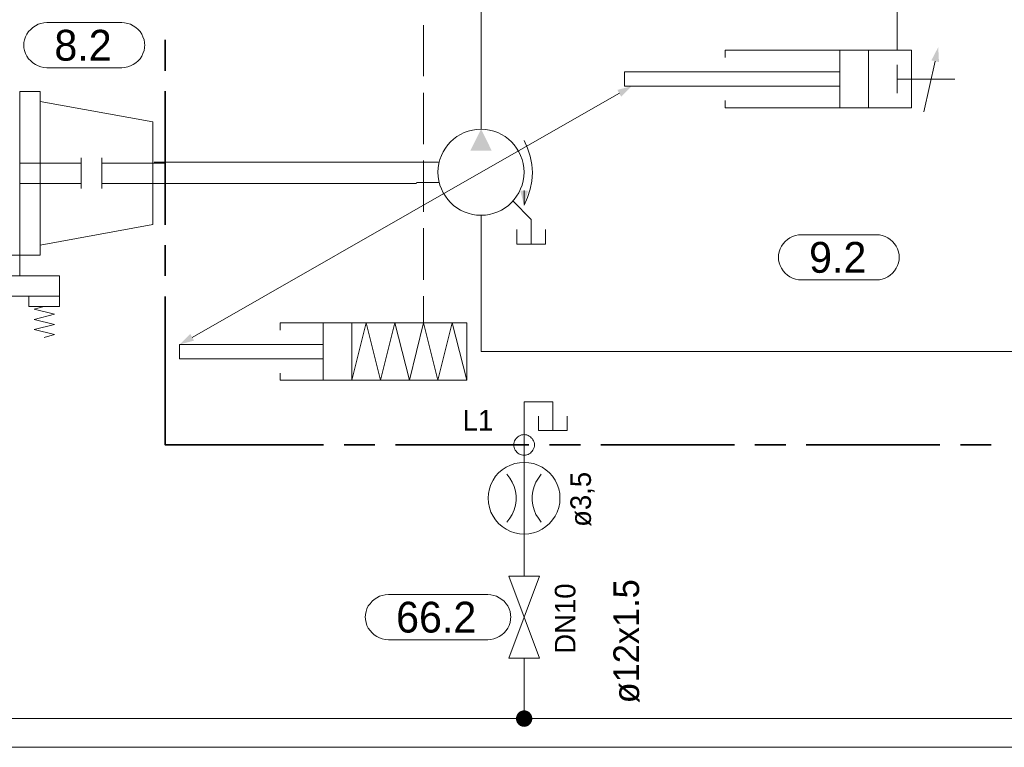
# Model space of a CAD drawing. Header units: millimetres. Extents: x 0 to 203, y 0 to 47.
# Tile 18 of 196: x 14.36 to 18.13, y 5.65 to 8.44. Entities that reach past the tile are written whole.
import ezdxf

# ---------------------------------------------------------------- set-up
doc = ezdxf.new("R2010")
doc.units = ezdxf.units.MM
for name, color, linetype in [('PDF_Geomertry', 7, 'Continuous'), ('PDF_Solid Fills', 7, 'Continuous'), ('PDF_Text', 7, 'Continuous')]:
    doc.layers.add(name, color=color, linetype=linetype)
doc.styles.add('PDF Arial', font='txt')

msp = doc.modelspace()

# ---------------------------------------------------------------- hatches: boundary and pattern name
at = {"layer": 'PDF_Solid Fills', "transparency": 33554559}
for points in [[(16.2896, 5.7624), (16.2599, 5.7701), (16.2613, 5.7743)], [(16.2896, 5.7624), (16.2613, 5.7743), (16.2626, 5.7776)], [(16.2896, 5.7624), (16.2626, 5.7776), (16.2654, 5.7813)], [(16.2896, 5.7624), (16.2654, 5.7813), (16.2674, 5.7846)], [(16.2896, 5.7624), (16.2674, 5.7846), (16.271, 5.7874)], [(16.2896, 5.7624), (16.271, 5.7874), (16.2743, 5.7896)], [(16.2896, 5.7624), (16.2743, 5.7896), (16.2779, 5.791)], [(16.2896, 5.7624), (16.2779, 5.791), (16.2821, 5.7924)], [(16.2896, 5.7624), (16.2821, 5.7924), (16.2863, 5.7938)], [(16.2896, 5.7624), (16.2863, 5.7938), (16.2896, 5.7938)], [(16.2896, 5.7624), (16.2937, 5.7938), (16.2979, 5.7924)], [(16.2896, 5.7624), (16.2896, 5.7938), (16.2937, 5.7938)], [(16.2896, 5.7624), (16.2979, 5.7924), (16.3021, 5.791)], [(16.2896, 5.7624), (16.3021, 5.791), (16.3057, 5.7896)], [(16.2896, 5.7624), (16.3057, 5.7896), (16.309, 5.7874)], [(16.2896, 5.7624), (16.309, 5.7874), (16.3118, 5.7846)], [(16.2896, 5.7624), (16.3118, 5.7846), (16.3146, 5.7813)], [(16.2896, 5.7624), (16.3146, 5.7813), (16.3174, 5.7776)], [(16.2896, 5.7624), (16.3174, 5.7776), (16.3188, 5.7743)], [(16.2896, 5.7624), (16.3188, 5.7743), (16.3201, 5.7701)], [(16.2896, 5.7624), (16.2585, 5.7624), (16.259, 5.7665)], [(16.2896, 5.7624), (16.259, 5.7582), (16.2585, 5.7624)], [(16.2896, 5.7624), (16.259, 5.7665), (16.2599, 5.7701)], [(16.2896, 5.7624), (16.2599, 5.754), (16.259, 5.7582)], [(16.2896, 5.7624), (16.2613, 5.7499), (16.2599, 5.754)], [(16.2896, 5.7624), (16.2626, 5.7465), (16.2613, 5.7499)], [(16.2896, 5.7624), (16.2654, 5.7429), (16.2626, 5.7465)], [(16.2896, 5.7624), (16.2674, 5.7401), (16.2654, 5.7429)], [(16.2896, 5.7624), (16.271, 5.7374), (16.2674, 5.7401)], [(16.2896, 5.7624), (16.2743, 5.7346), (16.271, 5.7374)], [(16.2896, 5.7624), (16.2779, 5.7332), (16.2743, 5.7346)], [(16.2896, 5.7624), (16.2821, 5.7318), (16.2779, 5.7332)], [(16.2896, 5.7624), (16.2863, 5.7313), (16.2821, 5.7318)], [(16.2896, 5.7624), (16.2896, 5.7304), (16.2863, 5.7313)], [(16.2896, 5.7624), (16.3201, 5.7701), (16.321, 5.7665)], [(16.2896, 5.7624), (16.321, 5.7665), (16.3215, 5.7624)], [(16.2896, 5.7624), (16.2937, 5.7313), (16.2896, 5.7304)], [(16.2896, 5.7624), (16.2979, 5.7318), (16.2937, 5.7313)], [(16.2896, 5.7624), (16.3021, 5.7332), (16.2979, 5.7318)], [(16.2896, 5.7624), (16.3057, 5.7346), (16.3021, 5.7332)], [(16.2896, 5.7624), (16.309, 5.7374), (16.3057, 5.7346)], [(16.2896, 5.7624), (16.3118, 5.7401), (16.309, 5.7374)], [(16.2896, 5.7624), (16.3146, 5.7429), (16.3118, 5.7401)], [(16.2896, 5.7624), (16.3174, 5.7465), (16.3146, 5.7429)], [(16.2896, 5.7624), (16.3188, 5.7499), (16.3174, 5.7465)], [(16.2896, 5.7624), (16.3201, 5.754), (16.3188, 5.7499)], [(16.2896, 5.7624), (16.321, 5.7582), (16.3201, 5.754)], [(16.2896, 5.7624), (16.3215, 5.7624), (16.321, 5.7582)]]:
    msp.add_hatch(color=256, dxfattribs=at).paths.add_polyline_path(points)

# ---------------------------------------------------------------- linework, layer by layer
at = {"layer": 'PDF_Geomertry', "lineweight": 15}
for points in [[(17.1229, 12.0096), (17.1229, 11.2632), (18.9307, 11.2632), (18.9307, 9.0118), (18.9307, 8.6818), (18.7654, 8.6818), (16.8404, 8.6818), (16.1799, 8.6818), (16.1251, 8.6818), (16.1251, 8.1313), (16.1251, 8.0215)], [(17.7201, 8.3243), (17.7201, 8.5063)], [(15.9049, 8.4207), (15.9049, 8.2243)], [(17.0599, 8.2965), (17.0599, 8.3243), (17.7751, 8.3243), (17.7751, 8.104), (17.0599, 8.104), (17.0599, 8.1313)], [(17.5001, 8.3243), (17.5001, 8.104)], [(17.6104, 8.3243), (17.6104, 8.104)], [(17.7201, 8.2687), (17.7201, 8.159)], [(17.8224, 8.0882), (17.8654, 8.2818)], [(17.5001, 8.2415), (16.6751, 8.2415), (16.6751, 8.1868), (17.5001, 8.1868)], [(17.9404, 8.2138), (17.7201, 8.2138)], [(15.0174, 7.2235), (16.1251, 7.8563), (16.6549, 8.159)], [(15.9049, 8.161), (15.9049, 7.9646)], [(14.4354, 8.1276), (14.8674, 8.0493), (14.8674, 7.6563), (14.4354, 7.5776)], [(16.2896, 7.7304), (16.3035, 7.7596), (16.3132, 7.791), (16.3196, 7.8221), (16.3215, 7.8549), (16.3196, 7.8868), (16.3132, 7.9179), (16.3035, 7.9493), (16.2896, 7.9785)], [(14.5924, 7.8915), (14.3571, 7.8915)], [(14.5924, 7.9118), (14.5924, 7.7938)], [(14.671, 7.9118), (14.671, 7.7938)], [(14.671, 7.8915), (14.9104, 7.8915)], [(15.9646, 7.8957), (15.8771, 7.8957), (14.8715, 7.8957)], [(15.9049, 7.9013), (15.9049, 7.7049)], [(14.5924, 7.8132), (14.3571, 7.8132)], [(14.671, 7.8132), (14.9104, 7.8132)], [(15.8771, 7.8132), (14.8715, 7.8132)], [(15.9646, 7.8174), (15.8771, 7.8174)], [(16.2896, 7.7346), (16.2896, 7.786)], [(16.2465, 7.7465), (16.3174, 7.6757), (16.3174, 7.5812)], [(16.1251, 7.6915), (16.1251, 7.1688), (18.7654, 7.1688)], [(15.9049, 7.6415), (15.9049, 7.4443)], [(16.2626, 7.6368), (16.2626, 7.5812), (16.3724, 7.5812), (16.3724, 7.6368)], [(14.2785, 7.6165), (14.2785, 7.5382), (14.3571, 7.5382), (14.3571, 7.4596), (14.1993, 7.4596), (14.1993, 7.5382)], [(9.0446, 6.0021), (9.0446, 5.7624), (16.2896, 5.7624), (23.9951, 5.7624), (28.0104, 5.7624), (28.0104, 7.3771), (28.7687, 7.3771)], [(14.5099, 7.3813), (14.5099, 7.3415), (14.3924, 7.3415), (14.3924, 7.3813)], [(15.9049, 7.3818), (15.9049, 7.279)], [(14.4507, 7.2235), (14.4904, 7.234), (14.4118, 7.2535), (14.4904, 7.2729), (14.4118, 7.2924), (14.4904, 7.3124), (14.4118, 7.3318), (14.4507, 7.3415)], [(15.3549, 7.2512), (15.3549, 7.279), (16.0701, 7.279), (16.0701, 7.059), (16.0146, 7.279), (15.9599, 7.059), (15.9049, 7.279), (15.8501, 7.059), (15.7951, 7.279), (15.7396, 7.059), (15.6849, 7.279), (15.6299, 7.059), (15.6299, 7.279)], [(15.5196, 7.279), (15.5196, 7.059)], [(15.5196, 7.1965), (14.9696, 7.1965), (14.9696, 7.1415), (15.5196, 7.1415)], [(16.0701, 7.059), (15.3549, 7.059), (15.3549, 7.086)], [(16.2896, 6.7563), (16.2896, 6.9763), (16.4001, 6.9763), (16.4001, 6.8665)], [(16.3451, 6.9215), (16.3451, 6.8665), (16.4549, 6.8665), (16.4549, 6.9215)], [(16.2896, 6.3082), (16.2896, 6.7721)], [(16.2896, 6.7443), (16.2896, 6.4693)], [(16.2243, 6.5151), (16.2354, 6.5299), (16.2446, 6.5451), (16.2521, 6.5624), (16.2571, 6.5799), (16.259, 6.5979), (16.259, 6.616), (16.2571, 6.634), (16.2521, 6.6521), (16.2446, 6.6688), (16.2354, 6.684), (16.2243, 6.6985)], [(16.3557, 6.6985), (16.3446, 6.684), (16.3349, 6.6688), (16.3279, 6.6521), (16.3229, 6.634), (16.321, 6.616), (16.321, 6.5979), (16.3229, 6.5799), (16.3279, 6.5624), (16.3349, 6.5451), (16.3446, 6.5299), (16.3557, 6.5151)], [(16.2896, 5.9938), (16.2896, 5.7624)], [(3.7126, 5.6521), (45.1654, 5.6521)]]:
    msp.add_lwpolyline(points, dxfattribs=at)
for points in [[(14.7479, 8.4299), (14.759, 8.429), (14.771, 8.4271), (14.7812, 8.4235), (14.7918, 8.4179), (14.8015, 8.4118), (14.8104, 8.404), (14.8182, 8.3957), (14.8243, 8.386), (14.8293, 8.3757), (14.8335, 8.3646), (14.8354, 8.3535), (14.8363, 8.3415), (14.8363, 8.3457), (14.8354, 8.334), (14.8335, 8.3229), (14.8293, 8.3118), (14.8243, 8.3013), (14.8182, 8.2915), (14.8104, 8.2832), (14.8015, 8.2757), (14.7918, 8.2693), (14.7812, 8.2638), (14.771, 8.2604), (14.759, 8.2582), (14.7479, 8.2568), (14.4613, 8.2568), (14.4493, 8.2582), (14.4382, 8.2604), (14.4271, 8.2638), (14.4168, 8.2693), (14.4071, 8.2757), (14.3988, 8.2832), (14.391, 8.2915), (14.384, 8.3013), (14.3793, 8.3118), (14.3757, 8.3229), (14.3729, 8.334), (14.3724, 8.3457), (14.3724, 8.3415), (14.3729, 8.3535), (14.3757, 8.3646), (14.3793, 8.3757), (14.384, 8.386), (14.391, 8.3957), (14.3988, 8.404), (14.4071, 8.4118), (14.4168, 8.4179), (14.4271, 8.4235), (14.4382, 8.4271), (14.4493, 8.429), (14.4613, 8.4299), (14.7479, 8.4299)], [(14.3571, 8.1665), (14.3571, 7.5382), (14.4354, 7.5382), (14.4354, 8.1665)], [(17.6396, 7.6165), (17.6515, 7.616), (17.6626, 7.6138), (17.6738, 7.6104), (17.684, 7.6049), (17.6932, 7.5985), (17.7021, 7.591), (17.7099, 7.5818), (17.716, 7.5729), (17.7215, 7.5624), (17.7251, 7.5513), (17.7271, 7.5401), (17.7279, 7.5285), (17.7279, 7.5326), (17.7271, 7.5207), (17.7251, 7.5096), (17.7215, 7.4985), (17.716, 7.4882), (17.7099, 7.4785), (17.7021, 7.4701), (17.6932, 7.4624), (17.684, 7.4554), (17.6738, 7.4507), (17.6626, 7.4471), (17.6515, 7.4443), (17.6396, 7.4438), (17.3529, 7.4438), (17.341, 7.4443), (17.3299, 7.4471), (17.3188, 7.4507), (17.3085, 7.4554), (17.2988, 7.4624), (17.2904, 7.4701), (17.2826, 7.4785), (17.2765, 7.4882), (17.271, 7.4985), (17.2674, 7.5096), (17.2654, 7.5207), (17.2646, 7.5326), (17.2646, 7.5285), (17.2654, 7.5401), (17.2674, 7.5513), (17.271, 7.5624), (17.2765, 7.5729), (17.2826, 7.5818), (17.2904, 7.591), (17.2988, 7.5985), (17.3085, 7.6049), (17.3188, 7.6104), (17.3299, 7.6138), (17.341, 7.616), (17.3529, 7.6165), (17.6396, 7.6165)], [(13.371, 7.3813), (14.5099, 7.3813), (14.5099, 7.4596), (13.371, 7.4596), (13.371, 7.3813)], [(16.3293, 6.811), (16.3293, 6.8165), (16.3279, 6.8215), (16.3265, 6.8263), (16.3237, 6.8312), (16.321, 6.8354), (16.3174, 6.8388), (16.314, 6.8424), (16.3099, 6.8451), (16.3049, 6.8479), (16.3001, 6.8493), (16.2951, 6.8499), (16.2896, 6.8507), (16.2849, 6.8499), (16.2799, 6.8493), (16.2751, 6.8479), (16.2701, 6.8451), (16.266, 6.8424), (16.2618, 6.8388), (16.259, 6.8354), (16.2557, 6.8312), (16.2535, 6.8263), (16.2521, 6.8215), (16.2507, 6.8165), (16.2507, 6.811), (16.2507, 6.8063), (16.2521, 6.8013), (16.2535, 6.7965), (16.2557, 6.7915), (16.259, 6.7874), (16.2618, 6.7832), (16.266, 6.7799), (16.2701, 6.7771), (16.2751, 6.7749), (16.2799, 6.7735), (16.2849, 6.7721), (16.2896, 6.7721), (16.2951, 6.7721), (16.3001, 6.7735), (16.3049, 6.7749), (16.3099, 6.7771), (16.314, 6.7799), (16.3174, 6.7832), (16.321, 6.7874), (16.3237, 6.7915), (16.3265, 6.7965), (16.3279, 6.8013), (16.3293, 6.8063), (16.3293, 6.811)], [(16.4271, 6.6068), (16.4265, 6.6249), (16.4229, 6.6424), (16.4168, 6.6596), (16.409, 6.6757), (16.3993, 6.691), (16.3868, 6.704), (16.3738, 6.716), (16.3585, 6.7263), (16.3424, 6.734), (16.3257, 6.7396), (16.3076, 6.7429), (16.2896, 6.7443), (16.2724, 6.7429), (16.2543, 6.7396), (16.2376, 6.734), (16.221, 6.7263), (16.2063, 6.716), (16.1924, 6.704), (16.1807, 6.691), (16.171, 6.6757), (16.1626, 6.6596), (16.1571, 6.6424), (16.1535, 6.6249), (16.1521, 6.6068), (16.1535, 6.5888), (16.1571, 6.5715), (16.1626, 6.554), (16.171, 6.5382), (16.1807, 6.5235), (16.1924, 6.5096), (16.2063, 6.4979), (16.221, 6.4882), (16.2376, 6.4799), (16.2543, 6.4743), (16.2724, 6.4707), (16.2896, 6.4693), (16.3076, 6.4707), (16.3257, 6.4743), (16.3424, 6.4799), (16.3585, 6.4882), (16.3738, 6.4979), (16.3868, 6.5096), (16.3993, 6.5235), (16.409, 6.5382), (16.4168, 6.554), (16.4229, 6.5715), (16.4265, 6.5888), (16.4271, 6.6068)], [(16.2312, 5.9938), (16.3488, 6.3082), (16.2312, 6.3082), (16.3488, 5.9938), (16.2312, 5.9938)], [(16.1507, 6.2374), (16.1618, 6.2368), (16.1738, 6.2346), (16.184, 6.2313), (16.1946, 6.2257), (16.2043, 6.2193), (16.2132, 6.2118), (16.221, 6.2026), (16.2271, 6.1938), (16.2321, 6.1832), (16.2363, 6.1721), (16.2382, 6.161), (16.239, 6.1493), (16.239, 6.1535), (16.2382, 6.1415), (16.2363, 6.1304), (16.2321, 6.1193), (16.2271, 6.109), (16.221, 6.0993), (16.2132, 6.091), (16.2043, 6.0832), (16.1946, 6.0763), (16.184, 6.0715), (16.1738, 6.0679), (16.1618, 6.0651), (16.1507, 6.0646), (15.7696, 6.0646), (15.7576, 6.0651), (15.7465, 6.0679), (15.7354, 6.0715), (15.7251, 6.0763), (15.7154, 6.0832), (15.7071, 6.091), (15.6993, 6.0993), (15.6924, 6.109), (15.6876, 6.1193), (15.684, 6.1304), (15.6821, 6.1415), (15.6807, 6.1535), (15.6807, 6.1493), (15.6821, 6.161), (15.684, 6.1721), (15.6876, 6.1832), (15.6924, 6.1938), (15.6993, 6.2026), (15.7071, 6.2118), (15.7154, 6.2193), (15.7251, 6.2257), (15.7354, 6.2313), (15.7465, 6.2346), (15.7576, 6.2368), (15.7696, 6.2374), (16.1507, 6.2374)]]:
    msp.add_lwpolyline(points, close=True, dxfattribs=at)
at = {"layer": 'PDF_Geomertry', "lineweight": 35}
for points in [[(14.9146, 8.2457), (14.9146, 8.3646)], [(14.9146, 7.6554), (14.9146, 8.1674)], [(14.9146, 7.459), (14.9146, 7.5771)], [(15.521, 6.811), (14.9146, 6.811), (14.9146, 7.3799)], [(15.7182, 6.811), (15.6001, 6.811)], [(16.3085, 6.811), (15.7965, 6.811)], [(16.5057, 6.811), (16.3876, 6.811)], [(17.096, 6.811), (16.584, 6.811)], [(17.2924, 6.811), (17.1743, 6.811)], [(17.8835, 6.811), (17.3715, 6.811)], [(18.0799, 6.811), (17.9618, 6.811)]]:
    msp.add_lwpolyline(points, dxfattribs=at)
at = {"layer": 'PDF_Geomertry', "lineweight": 0}
msp.add_lwpolyline([(16.2743, 5.7624), (16.2743, 5.7604), (16.2751, 5.7582), (16.2757, 5.7563), (16.2765, 5.754), (16.2771, 5.7526), (16.2785, 5.7512), (16.2807, 5.7499), (16.2821, 5.7485), (16.284, 5.7479), (16.2863, 5.7471), (16.2876, 5.7465), (16.2896, 5.7465), (16.2918, 5.7465), (16.2937, 5.7471), (16.296, 5.7479), (16.2979, 5.7485), (16.2993, 5.7499), (16.3007, 5.7512), (16.3021, 5.7526), (16.3035, 5.754), (16.3043, 5.7563), (16.3049, 5.7582), (16.3057, 5.7604), (16.3057, 5.7624), (16.3057, 5.7646), (16.3049, 5.766), (16.3043, 5.7679), (16.3035, 5.7701), (16.3021, 5.7715), (16.3007, 5.7735), (16.2993, 5.7749), (16.2979, 5.7757), (16.296, 5.7771), (16.2937, 5.7771), (16.2918, 5.7776), (16.2896, 5.7776), (16.2876, 5.7776), (16.2863, 5.7771), (16.284, 5.7771), (16.2821, 5.7757), (16.2807, 5.7749), (16.2785, 5.7735), (16.2771, 5.7715), (16.2765, 5.7701), (16.2757, 5.7679), (16.2751, 5.766), (16.2743, 5.7646), (16.2743, 5.7624)], close=True, dxfattribs=at)
at = {"layer": 'PDF_Geomertry', "lineweight": 15}
msp.add_circle((16.1247, 7.8565), 0.1648, dxfattribs=at)
at = {"layer": 'PDF_Solid Fills', "transparency": 33554559}
for points in [[(17.8507, 8.2854), (17.8799, 8.279), (17.8507, 8.2854), (17.8771, 8.336)], [(16.6474, 8.1721), (16.6618, 8.1465), (16.6474, 8.1721), (16.7029, 8.1868)], [(16.1251, 8.0215), (16.0835, 7.9388), (16.1251, 8.0215), (16.166, 7.9388)], [(16.3049, 7.786), (16.2751, 7.786), (16.3049, 7.786), (16.2896, 7.7304)], [(15.0251, 7.211), (15.0104, 7.2368), (15.0251, 7.211), (14.9696, 7.1965)]]:
    msp.add_solid(points, dxfattribs=at)

# ---------------------------------------------------------------- texts
at = {"layer": 'PDF_Text', "attachment_point": 7, "style": 'PDF Arial'}
for s, insert, char_height in [('8.2', (14.4896, 8.2826), 0.11811), ('9.2', (17.3821, 7.4695), 0.11811), ('L1', (16.0543, 6.8665), 0.07874), ('66.2', (15.7993, 6.0903), 0.11811)]:
    msp.add_mtext(s, dxfattribs=dict(at, insert=insert, char_height=char_height))
at = {"layer": 'PDF_Text', "attachment_point": 7, "rotation": 90, "style": 'PDF Arial'}
for s, insert, char_height in [('ø3,5', (16.5607, 6.4971), 0.07874), ('DN10', (16.4876, 6.011), 0.07874), ('ø12x1.5', (16.7332, 5.8207), 0.09843)]:
    msp.add_mtext(s, dxfattribs=dict(at, insert=insert, char_height=char_height))

doc.saveas('drawing.dxf')
